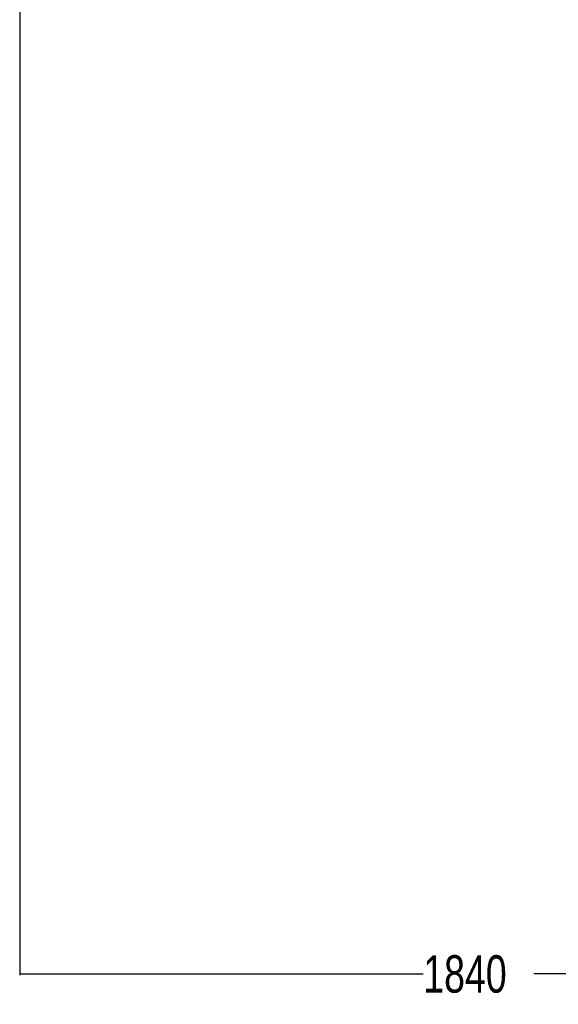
# Paper-space layout '4M DUO Surface plate' of a CAD drawing. Header units: millimetres. Extents: x 20 to 26560, y 40 to 17993.
# Tile 73 of 87: x 18559 to 20719, y 2009 to 5957. Entities that reach past the tile are written whole.
import ezdxf

# ---------------------------------------------------------------- set-up
doc = ezdxf.new("R2010")
doc.units = ezdxf.units.MM
doc.layers.add('COMPONENT_GEOMETRY', color=7, linetype='Continuous')
doc.styles.add('SLDTEXTSTYLE0', font='TXT', dxfattribs={"width": 0.75})
doc.dimstyles.new('SLDDIMSTYLE0', dxfattribs={"dimtxt": 150, "dimasz": 6.604, "dimexe": 0, "dimexo": 0.0625, "dimgap": 37.5, "dimtad": 0, "dimtih": 1, "dimtoh": 1, "dimdec": 0, "dimlfac": 0.5, "dimrnd": 1e-09, "dimzin": 12, "dimdsep": 46, "dimtxsty": 'SLDTEXTSTYLE0', "dimsah": 1, "dimcen": 0.09, "dimadec": 0, "dimazin": 3, "dimtfac": 1, "dimtdec": 0, "dimtofl": 0, "dimtmove": 0, "dimatfit": 3, "dimfxl": 1, "dimfrac": 2, "dimtolj": 1, "dimtzin": 12, "dimarcsym": 0})

# ---------------------------------------------------------------- blocks, each defined once
blk = doc.blocks.new('_D_14')
at = {"layer": 'COMPONENT_GEOMETRY', "color": 7, "ltscale": 2}
for p, q in [((18559.1, 6646.7), (18559.1, 2125)), ((22239.5, 2281.8), (22239.5, 2125)), ((18559.1, 2131.3), (20177.6, 2131.3)), ((22239.5, 2131.3), (20621, 2131.3))]:
    blk.add_line(p, q, dxfattribs=at)
for points in [[(18559.1, 2131.3), (18565.7, 2130.3), (18565.7, 2132.3)], [(22239.5, 2131.3), (22232.9, 2132.3), (22232.9, 2130.3)]]:
    blk.add_solid(points, dxfattribs=at)
at = {"layer": 'COMPONENT_GEOMETRY', "color": 7, "ltscale": 2, "insert": (20177.6, 2205.6), "char_height": 150, "attachment_point": 1, "style": 'SLDTEXTSTYLE0'}
blk.add_mtext('1840', dxfattribs=at)

psp = doc.layouts.new('4M DUO Surface plate')

# ---------------------------------------------------------------- dimensions: what is measured, and where the dimension line sits
at = {"layer": 'COMPONENT_GEOMETRY', "color": 7, "ltscale": 2}
dim = psp.add_linear_dim(base=(18559.13, 2131.33), p1=(22239.5, 2284.33), p2=(18559.13, 6649.23), dimstyle='SLDDIMSTYLE0', dxfattribs=at)
dim.commit()
dim.dimension.update_dxf_attribs({"geometry": '_D_14', "text_midpoint": (20399.31, 2131.33), "dimtype": 160})

doc.saveas('drawing.dxf')
